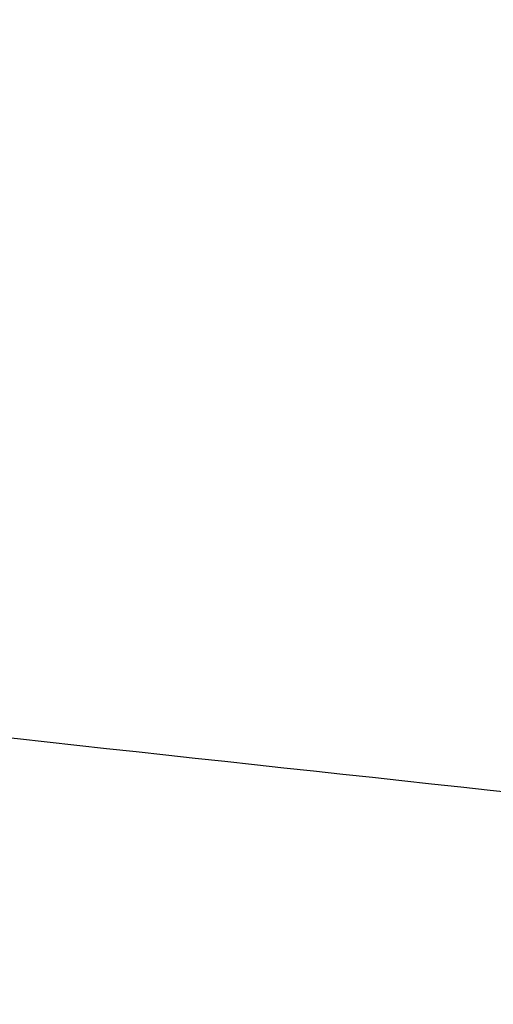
# Model space of a CAD drawing. Header units: millimetres. Extents: x 3323 to 3817, y 1335 to 1858.
# Tile 126 of 256: x 3364.355 to 3365.035, y 1636.375 to 1637.788. Entities that reach past the tile are written whole.
import ezdxf

# ---------------------------------------------------------------- set-up
doc = ezdxf.new("R2010")
doc.units = ezdxf.units.MM
doc.layers.get('0').update_dxf_attribs({"color": 18, "true_color": 0x000000})
doc.layers.add('IGES level 0', color=18, linetype='Continuous', true_color=0x000000)

msp = doc.modelspace()

# ---------------------------------------------------------------- linework, layer by layer
at = {"extrusion": (0.105339, 0.993831, -0.034705)}
msp.add_rational_spline([(3337.582, 1640.6317, 375.4563), (3337.582, 1639.5847, 345.4746), (3367.4151, 1636.4264, 345.5849)], [1, 0.707106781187, 1], degree=2, dxfattribs=at)
at = {"extrusion": (0.100997, 0.994281, -0.034721)}
msp.add_rational_spline([(3337.2446, 1637.3785, 375.5699), (3337.2446, 1636.3315, 345.5882), (3367.0912, 1633.3035, 345.6939)], [1, 0.707106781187, 1], degree=2, dxfattribs=at)
at = {"layer": 'IGES level 0'}
msp.add_open_spline([(3371.1076, 1669.1309, 386.5126), (3371.0931, 1668.4337, 386.4923), (3371.1222, 1667.3088, 386.5105), (3371.2433, 1665.0279, 386.6105), (3371.4371, 1660.4084, 386.9044), (3371.1933, 1650.1154, 387.4487), (3369.6656, 1626.5782, 387.8834), (3367.3077, 1593.3385, 388.6504), (3364.5245, 1551.8794, 390.301), (3364.2868, 1511.2651, 392.1077), (3369.5653, 1480.5596, 393.3431), (3377.992, 1454.559, 394.0823), (3385.6646, 1432.4761, 394.3472), (3389.7378, 1419.0331, 394.4179), (3391.5338, 1412.6736, 394.4358), (3392.1833, 1410.2566, 394.4391), (3392.356, 1409.6031, 394.4399)], degree=3, knots=[0, 0, 0, 0, 0.25, 0.5, 1, 2, 3, 4, 5, 6, 7, 8, 9, 9.5, 9.75, 10, 10, 10, 10], dxfattribs=at)

doc.saveas('drawing.dxf')
